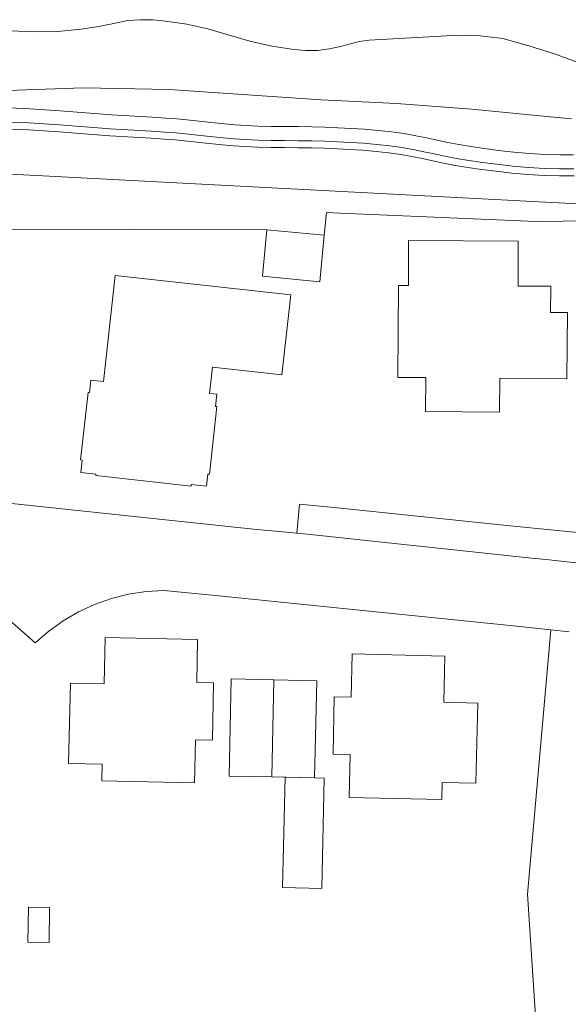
# Model space of a CAD drawing. Extents: x 140829 to 145054, y 448512 to 451778.
# Tile 138 of 152: x 144292 to 144331, y 450975 to 451045. Entities that reach past the tile are written whole.
import ezdxf

# ---------------------------------------------------------------- set-up
doc = ezdxf.new("R2010")
doc.units = 0
doc.header["$MEASUREMENT"] = 0
for name, color, linetype in [('geometrie2dBegroeidTerreindeel', 7, 'Continuous'), ('geometrie2dGebouwinstallatie', 7, 'Continuous'), ('geometrie2dGrondvlak', 7, 'Continuous'), ('geometrie2dOnbegroeidTerreindeel', 7, 'Continuous'), ('geometrie2dOndersteunendWaterdeel', 7, 'Continuous'), ('geometrie2dOverigeConstructie', 7, 'Continuous'), ('geometrie2dWaterdeel', 7, 'Continuous'), ('geometrie2dWegdeel', 7, 'Continuous')]:
    doc.layers.add(name, color=color, linetype=linetype)

msp = doc.modelspace()

# ---------------------------------------------------------------- linework, layer by layer
at = {"layer": 'geometrie2dBegroeidTerreindeel', "linetype": 'Continuous', "lineweight": 0}
for p, q in [((144290.873, 451039.537), (144296.972, 451039.743)), ((144296.972, 451039.743), (144303.082, 451039.62)), ((144303.082, 451039.62), (144313.883, 451038.889)), ((144313.883, 451038.889), (144319.243, 451038.624)), ((144319.243, 451038.624), (144324.594, 451038.228)), ((144293.185, 451038.26), (144291.727, 451038.311)), ((144291.727, 451038.311), (144293.185, 451038.26)), ((144295.349, 451038.116), (144293.185, 451038.26)), ((144293.185, 451038.26), (144295.349, 451038.116)), ((144298.986, 451037.818), (144295.349, 451038.116)), ((144295.349, 451038.116), (144298.986, 451037.818)), ((144300.636, 451037.728), (144298.986, 451037.818)), ((144298.986, 451037.818), (144300.636, 451037.728)), ((144324.594, 451038.228), (144329.935, 451037.703)), ((144293.135, 451037.261), (144291.704, 451037.311)), ((144295.275, 451037.119), (144293.135, 451037.261)), ((144298.919, 451036.82), (144295.275, 451037.119)), ((144301.886, 451037.659), (144300.636, 451037.728)), ((144300.636, 451037.728), (144301.886, 451037.659)), ((144302.843, 451037.597), (144301.886, 451037.659)), ((144301.886, 451037.659), (144302.843, 451037.597)), ((144303.63, 451037.537), (144302.843, 451037.597)), ((144302.843, 451037.597), (144303.63, 451037.537)), ((144304.34, 451037.47), (144303.63, 451037.537)), ((144303.63, 451037.537), (144304.34, 451037.47)), ((144305.005, 451037.395), (144304.34, 451037.47)), ((144304.34, 451037.47), (144305.005, 451037.395)), ((144305.652, 451037.321), (144305.005, 451037.395)), ((144305.005, 451037.395), (144305.652, 451037.321)), ((144306.316, 451037.247), (144305.652, 451037.321)), ((144305.652, 451037.321), (144306.316, 451037.247)), ((144307.016, 451037.176), (144306.316, 451037.247)), ((144306.316, 451037.247), (144307.016, 451037.176)), ((144307.762, 451037.112), (144307.016, 451037.176)), ((144307.016, 451037.176), (144307.762, 451037.112)), ((144308.56, 451037.061), (144307.762, 451037.112)), ((144307.762, 451037.112), (144308.56, 451037.061)), ((144329.935, 451037.703), (144331.695, 451037.538)), ((144291.693, 451036.811), (144293.109, 451036.762)), ((144293.109, 451036.762), (144295.237, 451036.621)), ((144295.237, 451036.621), (144298.876, 451036.322)), ((144300.582, 451036.73), (144298.919, 451036.82)), ((144301.827, 451036.661), (144300.582, 451036.73)), ((144302.773, 451036.6), (144301.827, 451036.661)), ((144303.544, 451036.54), (144302.773, 451036.6)), ((144304.238, 451036.474), (144303.544, 451036.54)), ((144304.892, 451036.402), (144304.238, 451036.474)), ((144309.422, 451037.025), (144308.56, 451037.061)), ((144308.56, 451037.061), (144309.422, 451037.025)), ((144310.342, 451037.006), (144309.422, 451037.025)), ((144309.422, 451037.025), (144310.342, 451037.006)), ((144311.3, 451036.995), (144310.342, 451037.006)), ((144310.342, 451037.006), (144311.3, 451036.995)), ((144312.27, 451036.986), (144311.3, 451036.995)), ((144311.3, 451036.995), (144312.27, 451036.986)), ((144313.224, 451036.971), (144312.27, 451036.986)), ((144312.27, 451036.986), (144313.224, 451036.971)), ((144314.158, 451036.945), (144313.224, 451036.971)), ((144313.224, 451036.971), (144314.158, 451036.945)), ((144315.087, 451036.91), (144314.158, 451036.945)), ((144314.158, 451036.945), (144315.087, 451036.91)), ((144316.022, 451036.859), (144315.087, 451036.91)), ((144315.087, 451036.91), (144316.022, 451036.859)), ((144316.977, 451036.795), (144316.022, 451036.859)), ((144316.022, 451036.859), (144316.977, 451036.795)), ((144317.94, 451036.712), (144316.977, 451036.795)), ((144316.977, 451036.795), (144317.94, 451036.712)), ((144318.885, 451036.61), (144317.94, 451036.712)), ((144317.94, 451036.712), (144318.885, 451036.61)), ((144319.788, 451036.487), (144318.885, 451036.61)), ((144318.885, 451036.61), (144319.788, 451036.487)), ((144320.619, 451036.34), (144319.788, 451036.487)), ((144319.788, 451036.487), (144320.619, 451036.34)), ((144298.876, 451036.322), (144300.555, 451036.231)), ((144300.555, 451036.231), (144301.797, 451036.162)), ((144301.797, 451036.162), (144302.738, 451036.102)), ((144302.738, 451036.102), (144303.501, 451036.042)), ((144303.501, 451036.042), (144304.186, 451035.977)), ((144304.186, 451035.977), (144304.837, 451035.906)), ((144304.837, 451035.906), (144305.483, 451035.832)), ((144305.539, 451036.328), (144304.892, 451036.402)), ((144305.483, 451035.832), (144306.156, 451035.756)), ((144306.21, 451036.253), (144305.539, 451036.328)), ((144306.156, 451035.756), (144306.876, 451035.683)), ((144306.923, 451036.181), (144306.21, 451036.253)), ((144307.687, 451036.115), (144306.923, 451036.181)), ((144308.508, 451036.062), (144307.687, 451036.115)), ((144309.391, 451036.026), (144308.508, 451036.062)), ((144310.326, 451036.006), (144309.391, 451036.026)), ((144311.29, 451035.996), (144310.326, 451036.006)), ((144312.257, 451035.986), (144311.29, 451035.996)), ((144313.203, 451035.971), (144312.257, 451035.986)), ((144314.126, 451035.946), (144313.203, 451035.971)), ((144315.041, 451035.911), (144314.126, 451035.946)), ((144315.962, 451035.861), (144315.041, 451035.911)), ((144316.901, 451035.798), (144315.962, 451035.861)), ((144317.844, 451035.716), (144316.901, 451035.798)), ((144318.763, 451035.618), (144317.844, 451035.716)), ((144321.393, 451036.181), (144320.619, 451036.34)), ((144320.619, 451036.34), (144321.393, 451036.181)), ((144322.137, 451036.017), (144321.393, 451036.181)), ((144321.393, 451036.181), (144322.137, 451036.017)), ((144322.888, 451035.857), (144322.137, 451036.017)), ((144322.137, 451036.017), (144322.888, 451035.857)), ((144323.688, 451035.706), (144322.888, 451035.857)), ((144322.888, 451035.857), (144323.688, 451035.706)), ((144306.876, 451035.683), (144307.649, 451035.617)), ((144307.649, 451035.617), (144308.481, 451035.563)), ((144308.481, 451035.563), (144309.375, 451035.526)), ((144309.375, 451035.526), (144310.318, 451035.506)), ((144310.318, 451035.506), (144311.285, 451035.496)), ((144311.285, 451035.496), (144312.251, 451035.486)), ((144312.251, 451035.486), (144313.192, 451035.471)), ((144313.192, 451035.471), (144314.109, 451035.446)), ((144314.109, 451035.446), (144315.017, 451035.411)), ((144315.017, 451035.411), (144315.931, 451035.362)), ((144315.931, 451035.362), (144316.863, 451035.299)), ((144316.863, 451035.299), (144317.797, 451035.219)), ((144317.797, 451035.219), (144318.704, 451035.122)), ((144318.704, 451035.122), (144319.555, 451035.004)), ((144319.633, 451035.498), (144318.763, 451035.618)), ((144320.432, 451035.357), (144319.633, 451035.498)), ((144321.184, 451035.202), (144320.432, 451035.357)), ((144321.926, 451035.039), (144321.184, 451035.202)), ((144322.692, 451034.877), (144321.926, 451035.039)), ((144324.553, 451035.563), (144323.688, 451035.706)), ((144323.688, 451035.706), (144324.553, 451035.563)), ((144325.49, 451035.424), (144324.553, 451035.563)), ((144324.553, 451035.563), (144325.49, 451035.424)), ((144326.507, 451035.296), (144325.49, 451035.424)), ((144325.49, 451035.424), (144326.507, 451035.296)), ((144327.592, 451035.177), (144326.507, 451035.296)), ((144326.507, 451035.296), (144327.592, 451035.177)), ((144328.707, 451035.077), (144327.592, 451035.177)), ((144327.592, 451035.177), (144328.707, 451035.077)), ((144329.806, 451035.006), (144328.707, 451035.077)), ((144328.707, 451035.077), (144329.806, 451035.006)), ((144319.555, 451035.004), (144320.337, 451034.867)), ((144320.337, 451034.867), (144321.079, 451034.713)), ((144321.079, 451034.713), (144321.819, 451034.551)), ((144321.819, 451034.551), (144322.593, 451034.387)), ((144322.593, 451034.387), (144323.426, 451034.23)), ((144323.512, 451034.722), (144322.692, 451034.877)), ((144324.399, 451034.574), (144323.512, 451034.722)), ((144325.355, 451034.434), (144324.399, 451034.574)), ((144326.389, 451034.303), (144325.355, 451034.434)), ((144330.851, 451034.973), (144329.806, 451035.006)), ((144329.806, 451035.006), (144330.851, 451034.973)), ((144331.829, 451034.979), (144330.851, 451034.973)), ((144330.851, 451034.973), (144331.829, 451034.979)), ((144289.364, 451033.726), (144342.143, 451030.959)), ((144342.143, 451030.959), (144289.364, 451033.726)), ((144323.426, 451034.23), (144324.321, 451034.08)), ((144324.321, 451034.08), (144325.287, 451033.939)), ((144325.287, 451033.939), (144326.331, 451033.805)), ((144326.331, 451033.805), (144327.443, 451033.684)), ((144327.493, 451034.182), (144326.389, 451034.303)), ((144327.443, 451033.684), (144328.59, 451033.581)), ((144328.63, 451034.08), (144327.493, 451034.182)), ((144329.758, 451034.007), (144328.63, 451034.08)), ((144330.839, 451033.973), (144329.758, 451034.007)), ((144331.857, 451033.979), (144330.839, 451033.973)), ((144328.59, 451033.581), (144329.733, 451033.508)), ((144329.733, 451033.508), (144330.832, 451033.473)), ((144330.832, 451033.473), (144331.87, 451033.48)), ((144314.264, 451030.882), (144314.11, 451029.256)), ((144315.243, 451030.831), (144314.264, 451030.882)), ((144329.183, 451030.236), (144315.243, 451030.831)), ((144338.346, 451030.37), (144329.183, 451030.236)), ((144310.022, 451029.643), (144287.642, 451029.688)), ((144314.11, 451029.256), (144310.022, 451029.643)), ((144328.551, 450982.38), (144330.207, 451001.177)), ((144330.207, 451001.177), (144331.523, 451001.035)), ((144329.885, 450962.303), (144328.551, 450982.38))]:
    msp.add_line(p, q, dxfattribs=at)
at = {"layer": 'geometrie2dGebouwinstallatie', "linetype": 'Continuous', "lineweight": 0}
for p, q in [((144311.153, 450982.843), (144311.326, 450990.691)), ((144311.326, 450990.691), (144313.418, 450990.645)), ((144313.418, 450990.645), (144314.1, 450990.629)), ((144313.418, 450990.645), (144313.418, 450990.645)), ((144314.1, 450990.629), (144313.927, 450982.783)), ((144313.927, 450982.783), (144311.153, 450982.843))]:
    msp.add_line(p, q, dxfattribs=at)
at = {"layer": 'geometrie2dGrondvlak', "linetype": 'Continuous', "lineweight": 0}
for p, q in [((144309.709, 451026.338), (144310.022, 451029.643)), ((144310.022, 451029.643), (144314.11, 451029.256)), ((144314.11, 451029.256), (144313.797, 451025.951)), ((144314.11, 451029.256), (144314.11, 451029.256)), ((144320.09, 451025.68), (144320.106, 451028.88)), ((144320.106, 451028.88), (144327.904, 451028.843)), ((144327.904, 451028.843), (144327.89, 451025.633)), ((144298.419, 451018.843), (144299.258, 451026.403)), ((144299.258, 451026.403), (144311.735, 451025.02)), ((144313.797, 451025.951), (144309.709, 451026.338)), ((144319.349, 451019.135), (144319.38, 451025.684)), ((144319.38, 451025.684), (144319.905, 451025.682)), ((144319.905, 451025.682), (144320.09, 451025.68)), ((144327.89, 451025.633), (144330.209, 451025.623)), ((144330.209, 451025.623), (144330.201, 451023.763)), ((144330.209, 451025.623), (144330.209, 451025.623)), ((144311.735, 451025.02), (144311.104, 451019.327)), ((144330.201, 451023.763), (144331.391, 451023.757)), ((144331.391, 451023.757), (144331.342, 451019.043)), ((144306.167, 451019.875), (144305.96, 451018.007)), ((144311.104, 451019.327), (144306.167, 451019.875)), ((144297.429, 451018.067), (144297.526, 451018.941)), ((144297.526, 451018.941), (144298.419, 451018.843)), ((144321.329, 451019.125), (144319.349, 451019.135)), ((144321.318, 451016.705), (144321.329, 451019.125)), ((144326.583, 451019.077), (144326.569, 451016.666)), ((144331.342, 451019.043), (144326.583, 451019.077)), ((144296.787, 451013.272), (144297.32, 451018.08)), ((144297.32, 451018.08), (144297.429, 451018.067)), ((144297.32, 451018.08), (144297.32, 451018.08)), ((144305.96, 451018.007), (144306.466, 451017.951)), ((144306.466, 451017.951), (144306.37, 451017.077)), ((144306.479, 451017.065), (144305.946, 451012.257)), ((144306.37, 451017.077), (144306.479, 451017.065)), ((144326.569, 451016.666), (144321.318, 451016.705)), ((144296.896, 451013.259), (144296.787, 451013.272)), ((144296.799, 451012.385), (144296.896, 451013.259)), ((144297.882, 451012.265), (144296.799, 451012.385)), ((144297.87, 451012.156), (144297.882, 451012.265)), ((144304.645, 451011.405), (144297.87, 451012.156)), ((144305.837, 451012.268), (144305.74, 451011.394)), ((144305.946, 451012.257), (144305.837, 451012.268)), ((144304.657, 451011.514), (144304.645, 451011.405)), ((144305.74, 451011.394), (144304.657, 451011.514)), ((144298.467, 450997.339), (144298.534, 451000.645)), ((144298.534, 451000.645), (144305.107, 451000.498)), ((144305.107, 451000.498), (144305.044, 450997.427)), ((144316.033, 450996.395), (144316.102, 450999.475)), ((144316.102, 450999.475), (144322.693, 450999.319)), ((144322.693, 450999.319), (144322.619, 450996.024)), ((144295.932, 450991.664), (144296.065, 450997.394)), ((144296.065, 450997.394), (144298.467, 450997.339)), ((144305.044, 450997.427), (144306.244, 450997.399)), ((144306.244, 450997.399), (144306.175, 450993.33)), ((144307.349, 450990.779), (144307.503, 450997.693)), ((144307.503, 450997.693), (144310.537, 450997.617)), ((144310.384, 450990.711), (144310.537, 450997.617)), ((144310.537, 450997.617), (144310.384, 450990.711)), ((144310.537, 450997.617), (144313.571, 450997.542)), ((144310.537, 450997.617), (144310.537, 450997.617)), ((144313.571, 450997.542), (144313.418, 450990.645)), ((144314.735, 450992.332), (144314.824, 450996.421)), ((144314.824, 450996.421), (144316.033, 450996.395)), ((144322.619, 450996.024), (144325.016, 450995.97)), ((144325.016, 450995.97), (144324.892, 450990.271)), ((144304.965, 450993.356), (144304.898, 450990.288)), ((144306.175, 450993.33), (144304.965, 450993.356)), ((144306.175, 450993.33), (144306.175, 450993.33)), ((144315.944, 450992.306), (144314.735, 450992.332)), ((144315.877, 450989.247), (144315.944, 450992.306)), ((144298.326, 450991.612), (144295.932, 450991.664)), ((144298.301, 450990.432), (144298.326, 450991.612)), ((144304.898, 450990.288), (144298.301, 450990.432)), ((144310.384, 450990.711), (144307.349, 450990.779)), ((144313.418, 450990.645), (144310.384, 450990.711)), ((144310.384, 450990.711), (144310.384, 450990.711)), ((144322.502, 450990.323), (144322.475, 450989.103)), ((144324.892, 450990.271), (144322.502, 450990.323)), ((144322.475, 450989.103), (144315.877, 450989.247)), ((144322.475, 450989.103), (144322.475, 450989.103)), ((144293.049, 450978.949), (144293.082, 450981.449)), ((144293.082, 450981.449), (144294.582, 450981.429)), ((144294.582, 450981.429), (144294.549, 450978.929)), ((144294.549, 450978.929), (144293.049, 450978.949)), ((144293.049, 450978.949), (144293.049, 450978.949))]:
    msp.add_line(p, q, dxfattribs=at)
at = {"layer": 'geometrie2dOnbegroeidTerreindeel', "linetype": 'Continuous', "lineweight": 0}
for p, q in [((144314.11, 451029.256), (144314.264, 451030.882)), ((144314.264, 451030.882), (144315.243, 451030.831)), ((144315.243, 451030.831), (144329.183, 451030.236)), ((144329.183, 451030.236), (144338.346, 451030.37)), ((144287.642, 451029.688), (144310.022, 451029.643)), ((144310.022, 451029.643), (144309.709, 451026.338)), ((144313.797, 451025.951), (144314.11, 451029.256)), ((144320.106, 451028.88), (144320.09, 451025.68)), ((144327.904, 451028.843), (144320.106, 451028.88)), ((144327.89, 451025.633), (144327.904, 451028.843)), ((144299.258, 451026.403), (144298.419, 451018.843)), ((144311.735, 451025.02), (144299.258, 451026.403)), ((144309.709, 451026.338), (144313.797, 451025.951)), ((144319.38, 451025.684), (144319.349, 451019.135)), ((144319.905, 451025.682), (144319.38, 451025.684)), ((144320.09, 451025.68), (144319.905, 451025.682)), ((144330.209, 451025.623), (144327.89, 451025.633)), ((144330.201, 451023.763), (144330.209, 451025.623)), ((144330.209, 451025.623), (144330.209, 451025.623)), ((144311.104, 451019.327), (144311.735, 451025.02)), ((144331.391, 451023.757), (144330.201, 451023.763)), ((144331.342, 451019.043), (144331.391, 451023.757)), ((144305.96, 451018.007), (144306.167, 451019.875)), ((144306.167, 451019.875), (144311.104, 451019.327)), ((144297.526, 451018.941), (144297.429, 451018.067)), ((144298.419, 451018.843), (144297.526, 451018.941)), ((144319.349, 451019.135), (144321.329, 451019.125)), ((144321.329, 451019.125), (144321.318, 451016.705)), ((144326.569, 451016.666), (144326.583, 451019.077)), ((144326.583, 451019.077), (144331.342, 451019.043)), ((144297.32, 451018.08), (144296.787, 451013.272)), ((144297.429, 451018.067), (144297.32, 451018.08)), ((144297.32, 451018.08), (144297.32, 451018.08)), ((144306.466, 451017.951), (144305.96, 451018.007)), ((144306.37, 451017.077), (144306.466, 451017.951)), ((144305.946, 451012.257), (144306.479, 451017.065)), ((144306.479, 451017.065), (144306.37, 451017.077)), ((144321.318, 451016.705), (144326.569, 451016.666)), ((144296.787, 451013.272), (144296.896, 451013.259)), ((144296.896, 451013.259), (144296.799, 451012.385)), ((144296.799, 451012.385), (144297.882, 451012.265)), ((144297.882, 451012.265), (144297.87, 451012.156)), ((144297.87, 451012.156), (144304.645, 451011.405)), ((144305.74, 451011.394), (144305.837, 451012.268)), ((144305.837, 451012.268), (144305.946, 451012.257)), ((144304.645, 451011.405), (144304.657, 451011.514)), ((144304.657, 451011.514), (144305.74, 451011.394)), ((144309.089, 451008.355), (144290.982, 451010.26)), ((144312.354, 451010.13), (144312.153, 451008.057)), ((144315.056, 451009.853), (144312.354, 451010.13)), ((144327.093, 451008.616), (144315.056, 451009.853)), ((144332.613, 451008.049), (144327.093, 451008.616)), ((144284.774, 451007.941), (144293.566, 451000.261)), ((144310.648, 451008.203), (144309.089, 451008.355)), ((144312.153, 451008.057), (144310.648, 451008.203)), ((144298.975, 451003.413), (144300.2, 451003.721)), ((144300.2, 451003.721), (144301.45, 451003.911)), ((144301.45, 451003.911), (144302.71, 451003.985)), ((144302.71, 451003.985), (144306.391, 451003.616)), ((144306.391, 451003.616), (144327.332, 451001.489)), ((144296.638, 451002.461), (144297.784, 451002.992)), ((144297.784, 451002.992), (144298.975, 451003.413)), ((144295.547, 451001.825), (144296.638, 451002.461)), ((144294.52, 451001.09), (144295.547, 451001.825)), ((144327.332, 451001.489), (144330.207, 451001.177)), ((144293.566, 451000.261), (144294.52, 451001.09)), ((144330.207, 451001.177), (144328.551, 450982.38)), ((144298.534, 451000.645), (144298.467, 450997.339)), ((144305.107, 451000.498), (144298.534, 451000.645)), ((144305.044, 450997.427), (144305.107, 451000.498)), ((144316.102, 450999.475), (144316.033, 450996.395)), ((144322.693, 450999.319), (144316.102, 450999.475)), ((144322.619, 450996.024), (144322.693, 450999.319)), ((144296.065, 450997.394), (144295.932, 450991.664)), ((144298.467, 450997.339), (144296.065, 450997.394)), ((144306.244, 450997.399), (144305.044, 450997.427)), ((144306.175, 450993.33), (144306.244, 450997.399)), ((144307.503, 450997.693), (144307.349, 450990.779)), ((144310.537, 450997.617), (144307.503, 450997.693)), ((144313.571, 450997.542), (144310.537, 450997.617)), ((144313.418, 450990.645), (144313.571, 450997.542)), ((144314.824, 450996.421), (144314.735, 450992.332)), ((144316.033, 450996.395), (144314.824, 450996.421)), ((144325.016, 450995.97), (144322.619, 450996.024)), ((144324.892, 450990.271), (144325.016, 450995.97)), ((144304.898, 450990.288), (144304.965, 450993.356)), ((144304.965, 450993.356), (144306.175, 450993.33)), ((144306.175, 450993.33), (144306.175, 450993.33)), ((144314.735, 450992.332), (144315.944, 450992.306)), ((144315.944, 450992.306), (144315.877, 450989.247)), ((144295.932, 450991.664), (144298.326, 450991.612)), ((144298.326, 450991.612), (144298.301, 450990.432)), ((144298.301, 450990.432), (144304.898, 450990.288)), ((144307.349, 450990.779), (144310.384, 450990.711)), ((144310.384, 450990.711), (144313.418, 450990.645)), ((144310.384, 450990.711), (144310.384, 450990.711)), ((144322.475, 450989.103), (144322.502, 450990.323)), ((144322.502, 450990.323), (144324.892, 450990.271)), ((144315.877, 450989.247), (144322.475, 450989.103)), ((144322.475, 450989.103), (144322.475, 450989.103)), ((144328.551, 450982.38), (144329.885, 450962.303)), ((144293.082, 450981.449), (144293.049, 450978.949)), ((144294.582, 450981.429), (144293.082, 450981.449)), ((144294.549, 450978.929), (144294.582, 450981.429)), ((144293.049, 450978.949), (144294.549, 450978.929)), ((144293.049, 450978.949), (144293.049, 450978.949))]:
    msp.add_line(p, q, dxfattribs=at)
at = {"layer": 'geometrie2dOndersteunendWaterdeel', "linetype": 'Continuous', "lineweight": 0}
for p, q in [((144297.93, 451044.096), (144299.039, 451044.309)), ((144299.039, 451044.309), (144300.149, 451044.532)), ((144300.149, 451044.532), (144301.038, 451044.594)), ((144301.038, 451044.594), (144301.938, 451044.577)), ((144301.938, 451044.577), (144302.828, 451044.489)), ((144302.828, 451044.489), (144304.339, 451044.273)), ((144304.339, 451044.273), (144305.83, 451043.947)), ((144291.811, 451043.799), (144293.481, 451043.724)), ((144293.481, 451043.724), (144295.161, 451043.758)), ((144295.161, 451043.758), (144296.82, 451043.913)), ((144296.82, 451043.913), (144297.93, 451044.096)), ((144305.83, 451043.947), (144307.291, 451043.521)), ((144307.291, 451043.521), (144308.822, 451043.065)), ((144321.97, 451043.391), (144323.58, 451043.495)), ((144323.58, 451043.495), (144325.2, 451043.45)), ((144325.2, 451043.45), (144326.81, 451043.264)), ((144308.822, 451043.065), (144310.373, 451042.71)), ((144315.292, 451042.683), (144315.952, 451042.885)), ((144315.952, 451042.885), (144316.621, 451043.036)), ((144316.621, 451043.036), (144317.311, 451043.128)), ((144317.311, 451043.128), (144321.97, 451043.391)), ((144326.81, 451043.264), (144328.651, 451042.739)), ((144328.651, 451042.739), (144330.473, 451042.154)), ((144310.373, 451042.71), (144311.943, 451042.464)), ((144311.943, 451042.464), (144312.783, 451042.396)), ((144312.783, 451042.396), (144313.633, 451042.408)), ((144313.633, 451042.408), (144314.463, 451042.511)), ((144314.463, 451042.511), (144315.292, 451042.683)), ((144330.473, 451042.154), (144332.274, 451041.499)), ((144296.972, 451039.743), (144290.873, 451039.537)), ((144303.082, 451039.62), (144296.972, 451039.743)), ((144313.883, 451038.889), (144303.082, 451039.62)), ((144319.243, 451038.624), (144313.883, 451038.889)), ((144324.594, 451038.228), (144319.243, 451038.624)), ((144329.935, 451037.703), (144324.594, 451038.228)), ((144331.695, 451037.538), (144329.935, 451037.703))]:
    msp.add_line(p, q, dxfattribs=at)
at = {"layer": 'geometrie2dOverigeConstructie', "linetype": 'Continuous', "lineweight": 0}
for p, q in [((144299.039, 451044.309), (144297.93, 451044.096)), ((144300.149, 451044.532), (144299.039, 451044.309)), ((144301.038, 451044.594), (144300.149, 451044.532)), ((144301.938, 451044.577), (144301.038, 451044.594)), ((144302.828, 451044.489), (144301.938, 451044.577)), ((144304.339, 451044.273), (144302.828, 451044.489)), ((144305.83, 451043.947), (144304.339, 451044.273)), ((144293.481, 451043.724), (144291.811, 451043.799)), ((144295.161, 451043.758), (144293.481, 451043.724)), ((144296.82, 451043.913), (144295.161, 451043.758)), ((144297.93, 451044.096), (144296.82, 451043.913)), ((144307.291, 451043.521), (144305.83, 451043.947)), ((144308.822, 451043.065), (144307.291, 451043.521)), ((144323.58, 451043.495), (144321.97, 451043.391)), ((144325.2, 451043.45), (144323.58, 451043.495)), ((144326.81, 451043.264), (144325.2, 451043.45)), ((144310.373, 451042.71), (144308.822, 451043.065)), ((144315.952, 451042.885), (144315.292, 451042.683)), ((144316.621, 451043.036), (144315.952, 451042.885)), ((144317.311, 451043.128), (144316.621, 451043.036)), ((144321.97, 451043.391), (144317.311, 451043.128)), ((144328.651, 451042.739), (144326.81, 451043.264)), ((144330.473, 451042.154), (144328.651, 451042.739)), ((144311.943, 451042.464), (144310.373, 451042.71)), ((144312.783, 451042.396), (144311.943, 451042.464)), ((144313.633, 451042.408), (144312.783, 451042.396)), ((144314.463, 451042.511), (144313.633, 451042.408)), ((144315.292, 451042.683), (144314.463, 451042.511)), ((144332.274, 451041.499), (144330.473, 451042.154))]:
    msp.add_line(p, q, dxfattribs=at)
at = {"layer": 'geometrie2dWaterdeel', "linetype": 'Continuous', "lineweight": 0}
for p, q in [((144299.039, 451044.309), (144297.93, 451044.096)), ((144300.149, 451044.532), (144299.039, 451044.309)), ((144301.038, 451044.594), (144300.149, 451044.532)), ((144301.938, 451044.577), (144301.038, 451044.594)), ((144302.828, 451044.489), (144301.938, 451044.577)), ((144304.339, 451044.273), (144302.828, 451044.489)), ((144305.83, 451043.947), (144304.339, 451044.273)), ((144293.481, 451043.724), (144291.811, 451043.799)), ((144295.161, 451043.758), (144293.481, 451043.724)), ((144296.82, 451043.913), (144295.161, 451043.758)), ((144297.93, 451044.096), (144296.82, 451043.913)), ((144307.291, 451043.521), (144305.83, 451043.947)), ((144308.822, 451043.065), (144307.291, 451043.521)), ((144323.58, 451043.495), (144321.97, 451043.391)), ((144325.2, 451043.45), (144323.58, 451043.495)), ((144326.81, 451043.264), (144325.2, 451043.45)), ((144310.373, 451042.71), (144308.822, 451043.065)), ((144315.952, 451042.885), (144315.292, 451042.683)), ((144316.621, 451043.036), (144315.952, 451042.885)), ((144317.311, 451043.128), (144316.621, 451043.036)), ((144321.97, 451043.391), (144317.311, 451043.128)), ((144328.651, 451042.739), (144326.81, 451043.264)), ((144330.473, 451042.154), (144328.651, 451042.739)), ((144311.943, 451042.464), (144310.373, 451042.71)), ((144312.783, 451042.396), (144311.943, 451042.464)), ((144313.633, 451042.408), (144312.783, 451042.396)), ((144314.463, 451042.511), (144313.633, 451042.408)), ((144315.292, 451042.683), (144314.463, 451042.511)), ((144332.274, 451041.499), (144330.473, 451042.154))]:
    msp.add_line(p, q, dxfattribs=at)
at = {"layer": 'geometrie2dWegdeel', "linetype": 'Continuous', "lineweight": 0}
for p, q in [((144291.704, 451037.311), (144293.135, 451037.261)), ((144293.135, 451037.261), (144295.275, 451037.119)), ((144295.275, 451037.119), (144298.919, 451036.82)), ((144293.109, 451036.762), (144291.693, 451036.811)), ((144295.237, 451036.621), (144293.109, 451036.762)), ((144298.876, 451036.322), (144295.237, 451036.621)), ((144298.919, 451036.82), (144300.582, 451036.73)), ((144300.582, 451036.73), (144301.827, 451036.661)), ((144301.827, 451036.661), (144302.773, 451036.6)), ((144302.773, 451036.6), (144303.544, 451036.54)), ((144303.544, 451036.54), (144304.238, 451036.474)), ((144304.238, 451036.474), (144304.892, 451036.402)), ((144300.555, 451036.231), (144298.876, 451036.322)), ((144301.797, 451036.162), (144300.555, 451036.231)), ((144302.738, 451036.102), (144301.797, 451036.162)), ((144303.501, 451036.042), (144302.738, 451036.102)), ((144304.186, 451035.977), (144303.501, 451036.042)), ((144304.837, 451035.906), (144304.186, 451035.977)), ((144305.483, 451035.832), (144304.837, 451035.906)), ((144304.892, 451036.402), (144305.539, 451036.328)), ((144306.156, 451035.756), (144305.483, 451035.832)), ((144305.539, 451036.328), (144306.21, 451036.253)), ((144306.876, 451035.683), (144306.156, 451035.756)), ((144306.21, 451036.253), (144306.923, 451036.181)), ((144306.923, 451036.181), (144307.687, 451036.115)), ((144307.687, 451036.115), (144308.508, 451036.062)), ((144308.508, 451036.062), (144309.391, 451036.026)), ((144309.391, 451036.026), (144310.326, 451036.006)), ((144310.326, 451036.006), (144311.29, 451035.996)), ((144311.29, 451035.996), (144312.257, 451035.986)), ((144312.257, 451035.986), (144313.203, 451035.971)), ((144313.203, 451035.971), (144314.126, 451035.946)), ((144314.126, 451035.946), (144315.041, 451035.911)), ((144315.041, 451035.911), (144315.962, 451035.861)), ((144315.962, 451035.861), (144316.901, 451035.798)), ((144316.901, 451035.798), (144317.844, 451035.716)), ((144317.844, 451035.716), (144318.763, 451035.618)), ((144307.649, 451035.617), (144306.876, 451035.683)), ((144308.481, 451035.563), (144307.649, 451035.617)), ((144309.375, 451035.526), (144308.481, 451035.563)), ((144310.318, 451035.506), (144309.375, 451035.526)), ((144311.285, 451035.496), (144310.318, 451035.506)), ((144312.251, 451035.486), (144311.285, 451035.496)), ((144313.192, 451035.471), (144312.251, 451035.486)), ((144314.109, 451035.446), (144313.192, 451035.471)), ((144315.017, 451035.411), (144314.109, 451035.446)), ((144315.931, 451035.362), (144315.017, 451035.411)), ((144316.863, 451035.299), (144315.931, 451035.362)), ((144317.797, 451035.219), (144316.863, 451035.299)), ((144318.704, 451035.122), (144317.797, 451035.219)), ((144319.555, 451035.004), (144318.704, 451035.122)), ((144318.763, 451035.618), (144319.633, 451035.498)), ((144319.633, 451035.498), (144320.432, 451035.357)), ((144320.432, 451035.357), (144321.184, 451035.202)), ((144321.184, 451035.202), (144321.926, 451035.039)), ((144321.926, 451035.039), (144322.692, 451034.877)), ((144320.337, 451034.867), (144319.555, 451035.004)), ((144321.079, 451034.713), (144320.337, 451034.867)), ((144321.819, 451034.551), (144321.079, 451034.713)), ((144322.593, 451034.387), (144321.819, 451034.551)), ((144323.426, 451034.23), (144322.593, 451034.387)), ((144322.692, 451034.877), (144323.512, 451034.722)), ((144323.512, 451034.722), (144324.399, 451034.574)), ((144324.399, 451034.574), (144325.355, 451034.434)), ((144325.355, 451034.434), (144326.389, 451034.303)), ((144324.321, 451034.08), (144323.426, 451034.23)), ((144325.287, 451033.939), (144324.321, 451034.08)), ((144326.331, 451033.805), (144325.287, 451033.939)), ((144327.443, 451033.684), (144326.331, 451033.805)), ((144326.389, 451034.303), (144327.493, 451034.182)), ((144328.59, 451033.581), (144327.443, 451033.684)), ((144327.493, 451034.182), (144328.63, 451034.08)), ((144328.63, 451034.08), (144329.758, 451034.007)), ((144329.758, 451034.007), (144330.839, 451033.973)), ((144330.839, 451033.973), (144331.857, 451033.979)), ((144329.733, 451033.508), (144328.59, 451033.581)), ((144330.832, 451033.473), (144329.733, 451033.508)), ((144331.87, 451033.48), (144330.832, 451033.473)), ((144290.982, 451010.26), (144309.089, 451008.355)), ((144312.153, 451008.057), (144312.354, 451010.13)), ((144312.354, 451010.13), (144315.056, 451009.853)), ((144315.056, 451009.853), (144327.093, 451008.616)), ((144327.093, 451008.616), (144332.613, 451008.049)), ((144293.566, 451000.261), (144284.774, 451007.941)), ((144309.089, 451008.355), (144310.648, 451008.203)), ((144310.648, 451008.203), (144312.153, 451008.057)), ((144312.153, 451008.057), (144313.137, 451007.961)), ((144313.137, 451007.961), (144312.153, 451008.057)), ((144312.153, 451008.057), (144312.153, 451008.057)), ((144313.137, 451007.961), (144328.842, 451006.28)), ((144328.842, 451006.28), (144313.137, 451007.961)), ((144328.842, 451006.28), (144329.876, 451006.18)), ((144329.876, 451006.18), (144328.842, 451006.28)), ((144329.876, 451006.18), (144332.442, 451005.894)), ((144332.442, 451005.894), (144329.876, 451006.18)), ((144300.2, 451003.721), (144298.975, 451003.413)), ((144301.45, 451003.911), (144300.2, 451003.721)), ((144302.71, 451003.985), (144301.45, 451003.911)), ((144306.391, 451003.616), (144302.71, 451003.985)), ((144327.332, 451001.489), (144306.391, 451003.616)), ((144297.784, 451002.992), (144296.638, 451002.461)), ((144298.975, 451003.413), (144297.784, 451002.992)), ((144296.638, 451002.461), (144295.547, 451001.825)), ((144295.547, 451001.825), (144294.52, 451001.09)), ((144330.207, 451001.177), (144327.332, 451001.489)), ((144294.52, 451001.09), (144293.566, 451000.261)), ((144331.523, 451001.035), (144330.207, 451001.177))]:
    msp.add_line(p, q, dxfattribs=at)

doc.saveas('drawing.dxf')
